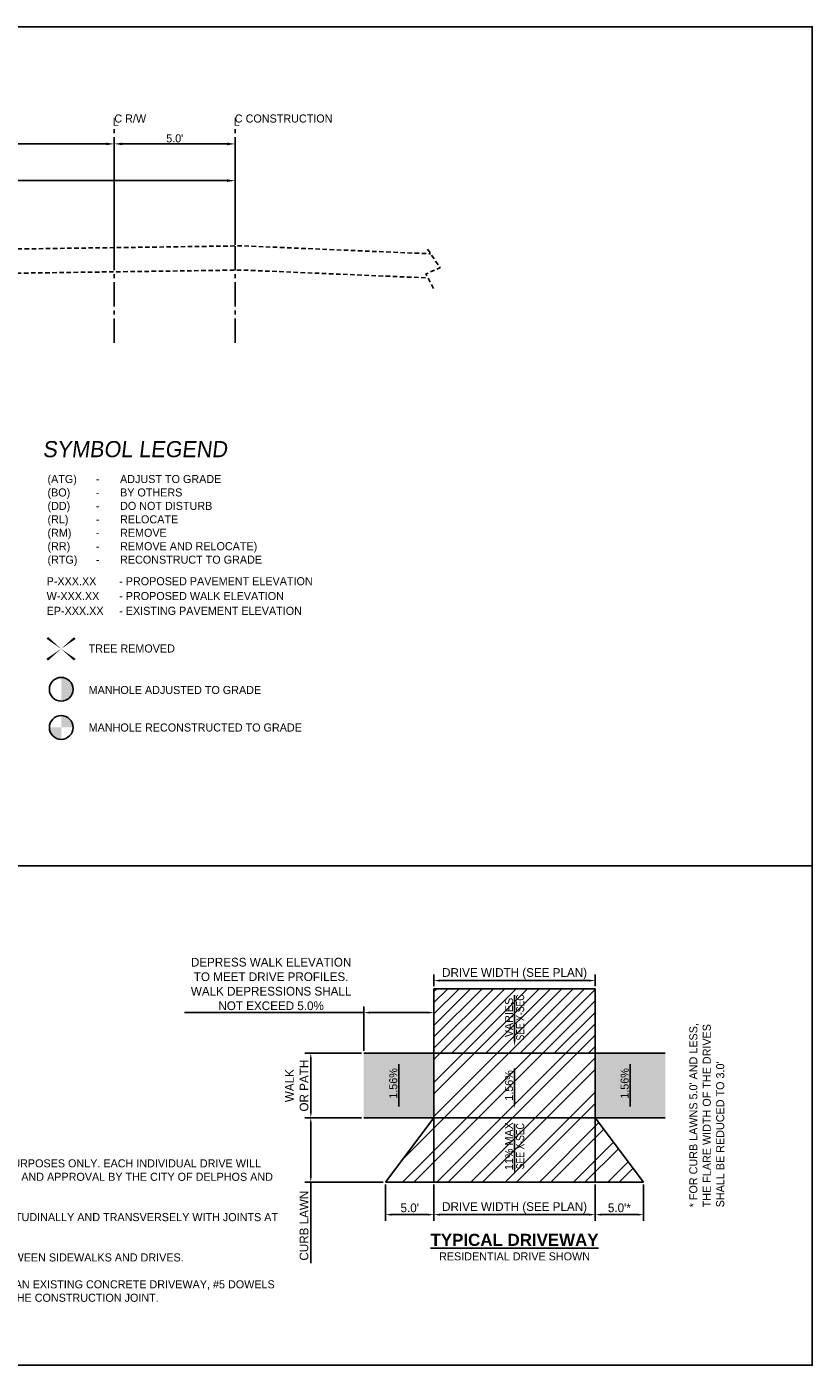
# Model space of a CAD drawing. Header units: feet. Extents: x 8 to 492, y -133 to 111.
# Tile 2 of 14: x 80 to 129, y -133 to -50. Entities that reach past the tile are written whole.
import ezdxf
from ezdxf.enums import TextEntityAlignment as Align

# ---------------------------------------------------------------- set-up
doc = ezdxf.new("R2010")
doc.units = ezdxf.units.FT
doc.header["$MEASUREMENT"] = 0
doc.linetypes.add('CENTER2', pattern=[1.125, 0.75, -0.125, 0.125, -0.125])
doc.linetypes.add('OhDOT_USTN2', pattern=[0.11, 0.069, -0.041])
for name, color, linetype in [('BORDER', 7, 'Continuous'), ('D-TITLE', 3, 'Continuous'), ('P-LABEL', 7, 'Continuous'), ('SC_Scratch1', 1, 'Continuous'), ('SC_Shading2', 255, 'Continuous'), ('TEXT-DK', 9, 'Continuous'), ('VG_P_Cells', 22, 'Continuous'), ('XS_X_Ground_Line', 180, 'OhDOT_USTN2')]:
    doc.layers.add(name, color=color, linetype=linetype)
doc.styles.add('Slanted', font='font31.shx', dxfattribs={"height": 0.1})
doc.styles.add('SOLID', font='arialbd.ttf')
doc.styles.get("Standard").update_dxf_attribs({"font": 'font31.shx'})
doc.dimstyles.new('COEC', dxfattribs={"dimscale": 13.9, "dimtxt": 0.18, "dimasz": 0.18, "dimexe": 0.18, "dimexo": 0.0625, "dimgap": 0.09, "dimtad": 1, "dimzin": 0, "dimdsep": 46, "dimtxsty": 'Standard', "dimcen": 0.09, "dimclrd": 256, "dimclre": 256, "dimclrt": 256, "dimaunit": 1, "dimadec": 4, "dimazin": 0, "dimtfac": 1, "dimtofl": 0, "dimtmove": 0, "dimatfit": 3, "dimfxl": 1, "dimtolj": 1, "dimtzin": 0, "dimlwd": -1, "dimlwe": -1, "dimarcsym": 0})

# ---------------------------------------------------------------- blocks, each defined once
blk = doc.blocks.new('*D1245')
at = {"layer": 'Defpoints', "color": 0, "transparency": 16777216}
for p in [(92.955, -57.148), (85.455, -63.58), (92.955, -63.476)]:
    blk.add_point(p, dxfattribs=at)
at = {"layer": 'TEXT-DK', "transparency": 16777216}
for p, q in [((85.455, -63.518), (85.455, -56.968)), ((85.955, -57.148), (92.455, -57.148)), ((92.955, -63.413), (92.955, -56.968))]:
    blk.add_line(p, q, dxfattribs=at)
for points in [[(85.955, -57.065), (85.955, -57.231), (85.455, -57.148)], [(92.455, -57.065), (92.455, -57.231), (92.955, -57.148)]]:
    blk.add_solid(points, dxfattribs=at)
at = {"layer": 'TEXT-DK', "transparency": 16777216, "insert": (89.205, -56.808), "char_height": 0.18, "width": 5.31735, "attachment_point": 5}
blk.add_mtext("\\A1;{\\H2.77778x;5.0'}", dxfattribs=at)
blk = doc.blocks.new('*D1249')
at = {"layer": 'Defpoints', "color": 0, "transparency": 16777216}
for p in [(92.955, -59.426), (54.705, -62.734), (92.955, -63.476)]:
    blk.add_point(p, dxfattribs=at)
at = {"layer": 'TEXT-DK', "transparency": 16777216}
for p, q in [((54.705, -62.672), (54.705, -59.246)), ((55.205, -59.426), (92.455, -59.426)), ((92.955, -63.413), (92.955, -59.246))]:
    blk.add_line(p, q, dxfattribs=at)
for points in [[(55.205, -59.343), (55.205, -59.509), (54.705, -59.426)], [(92.455, -59.343), (92.455, -59.509), (92.955, -59.426)]]:
    blk.add_solid(points, dxfattribs=at)
at = {"layer": 'TEXT-DK', "transparency": 16777216, "insert": (73.83, -59.086), "char_height": 0.18, "width": 5.31735, "attachment_point": 5}
blk.add_mtext("\\A1;{\\H2.77778x;25.5'}", dxfattribs=at)
blk = doc.blocks.new('*D1253')
at = {"layer": 'Defpoints', "color": 0, "transparency": 16777216}
for p in [(97.644, -117.535), (100.929, -117.535), (102.278, -121.535)]:
    blk.add_point(p, dxfattribs=at)
at = {"layer": 'TEXT-DK', "transparency": 16777216}
for p, q in [((100.779, -117.535), (97.269, -117.535)), ((97.644, -117.91), (97.644, -121.16)), ((102.128, -121.535), (97.269, -121.535)), ((97.644, -121.535), (97.644, -126.547))]:
    blk.add_line(p, q, dxfattribs=at)
for points in [[(97.581, -117.91), (97.706, -117.91), (97.644, -117.535)], [(97.581, -121.16), (97.706, -121.16), (97.644, -121.535)]]:
    blk.add_solid(points, dxfattribs=at)
at = {"layer": 'TEXT-DK', "transparency": 16777216, "insert": (97.224, -124.229), "char_height": 0.54, "attachment_point": 5, "rotation": 90}
blk.add_mtext('\\A1;CURB LAWN', dxfattribs=at)
blk = doc.blocks.new('*D1254')
at = {"layer": 'Defpoints', "color": 0, "transparency": 16777216}
for p in [(97.644, -113.535), (100.929, -113.535), (100.929, -117.535)]:
    blk.add_point(p, dxfattribs=at)
at = {"layer": 'TEXT-DK', "transparency": 16777216}
for p, q in [((100.779, -113.535), (97.269, -113.535)), ((97.644, -117.16), (97.644, -113.91)), ((100.779, -117.535), (97.269, -117.535))]:
    blk.add_line(p, q, dxfattribs=at)
for points in [[(97.581, -113.91), (97.706, -113.91), (97.644, -113.535)], [(97.581, -117.16), (97.706, -117.16), (97.644, -117.535)]]:
    blk.add_solid(points, dxfattribs=at)
at = {"layer": 'TEXT-DK', "transparency": 16777216, "insert": (96.774, -115.548), "char_height": 0.54, "attachment_point": 5, "rotation": 90}
blk.add_mtext('\\A1;WALK \\POR PATH', dxfattribs=at)
blk = doc.blocks.new('*D1255')
at = {"layer": 'Defpoints', "color": 0, "transparency": 16777216}
for p in [(102.278, -121.535), (105.278, -121.535), (105.278, -123.546)]:
    blk.add_point(p, dxfattribs=at)
at = {"layer": 'TEXT-DK', "transparency": 16777216}
for p, q in [((102.278, -121.685), (102.278, -123.921)), ((105.278, -121.685), (105.278, -123.921)), ((102.653, -123.546), (104.903, -123.546))]:
    blk.add_line(p, q, dxfattribs=at)
for points in [[(102.653, -123.483), (102.653, -123.608), (102.278, -123.546)], [(104.903, -123.483), (104.903, -123.608), (105.278, -123.546)]]:
    blk.add_solid(points, dxfattribs=at)
at = {"layer": 'TEXT-DK', "transparency": 16777216, "insert": (103.778, -123.126), "char_height": 0.54, "attachment_point": 5}
blk.add_mtext("\\A1;5.0'", dxfattribs=at)
blk = doc.blocks.new('*D1256')
at = {"layer": 'Defpoints', "color": 0, "transparency": 16777216}
for p in [(105.278, -121.535), (115.278, -121.535), (115.278, -123.546)]:
    blk.add_point(p, dxfattribs=at)
at = {"layer": 'TEXT-DK', "transparency": 16777216}
for p, q in [((105.278, -121.685), (105.278, -123.921)), ((115.278, -121.685), (115.278, -123.921)), ((105.653, -123.546), (114.903, -123.546))]:
    blk.add_line(p, q, dxfattribs=at)
for points in [[(105.653, -123.483), (105.653, -123.608), (105.278, -123.546)], [(114.903, -123.483), (114.903, -123.608), (115.278, -123.546)]]:
    blk.add_solid(points, dxfattribs=at)
at = {"layer": 'TEXT-DK', "transparency": 16777216, "insert": (110.278, -123.126), "char_height": 0.54, "attachment_point": 5}
blk.add_mtext('\\A1;DRIVE WIDTH (SEE PLAN)', dxfattribs=at)
blk = doc.blocks.new('*D1257')
at = {"layer": 'Defpoints', "color": 0, "transparency": 16777216}
for p in [(115.278, -121.535), (118.278, -121.535), (118.278, -123.546)]:
    blk.add_point(p, dxfattribs=at)
at = {"layer": 'TEXT-DK', "transparency": 16777216}
for p, q in [((115.278, -121.685), (115.278, -123.921)), ((118.278, -121.685), (118.278, -123.921)), ((115.653, -123.546), (117.903, -123.546))]:
    blk.add_line(p, q, dxfattribs=at)
for points in [[(115.653, -123.483), (115.653, -123.608), (115.278, -123.546)], [(117.903, -123.483), (117.903, -123.608), (118.278, -123.546)]]:
    blk.add_solid(points, dxfattribs=at)
at = {"layer": 'TEXT-DK', "transparency": 16777216, "insert": (116.778, -123.126), "char_height": 0.54, "attachment_point": 5}
blk.add_mtext("\\A1;5.0'*", dxfattribs=at)
blk = doc.blocks.new('*D1258')
at = {"layer": 'Defpoints', "color": 0, "transparency": 16777216}
for p in [(105.278, -109.535), (115.278, -109.031), (115.278, -109.535)]:
    blk.add_point(p, dxfattribs=at)
at = {"layer": 'TEXT-DK', "transparency": 16777216}
for p, q in [((105.278, -109.385), (105.278, -108.656)), ((115.278, -109.385), (115.278, -108.656)), ((105.653, -109.031), (114.903, -109.031))]:
    blk.add_line(p, q, dxfattribs=at)
for points in [[(105.653, -108.969), (105.653, -109.094), (105.278, -109.031)], [(114.903, -108.969), (114.903, -109.094), (115.278, -109.031)]]:
    blk.add_solid(points, dxfattribs=at)
at = {"layer": 'TEXT-DK', "transparency": 16777216, "insert": (110.278, -108.611), "char_height": 0.54, "attachment_point": 5}
blk.add_mtext('\\A1;DRIVE WIDTH (SEE PLAN)', dxfattribs=at)
blk = doc.blocks.new('*D1259')
at = {"layer": 'Defpoints', "color": 0, "transparency": 16777216}
for p in [(105.278, -109.535), (105.278, -111.015), (100.929, -113.535)]:
    blk.add_point(p, dxfattribs=at)
at = {"layer": 'TEXT-DK', "transparency": 16777216}
for p, q in [((105.278, -109.685), (105.278, -111.39)), ((100.929, -111.015), (89.81, -111.015)), ((100.929, -113.385), (100.929, -110.64)), ((104.903, -111.015), (101.304, -111.015))]:
    blk.add_line(p, q, dxfattribs=at)
for points in [[(101.304, -110.953), (101.304, -111.078), (100.929, -111.015)], [(104.903, -110.953), (104.903, -111.078), (105.278, -111.015)]]:
    blk.add_solid(points, dxfattribs=at)
at = {"layer": 'TEXT-DK', "transparency": 16777216, "insert": (95.182, -109.245), "char_height": 0.54, "attachment_point": 5}
blk.add_mtext('\\A1;DEPRESS WALK ELEVATION\\PTO MEET DRIVE PROFILES.\\PWALK DEPRESSIONS SHALL\\PNOT EXCEED 5.0%', dxfattribs=at)

msp = doc.modelspace()

# ---------------------------------------------------------------- hatches: boundary and pattern name
at = {"layer": 'SC_Shading2'}
h = msp.add_hatch(dxfattribs=at)
h.set_pattern_fill('ANSI31', color=256, scale=4)
h.set_pattern_definition([(45, (-1490365.35706, -656499.7911), (-0.3535533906, 0.3535533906), [])])
h.paths.add_polyline_path([(115.278, -109.535), (105.278, -109.535), (105.278, -113.535), (115.278, -113.535)])
h.paths.add_polyline_path([(110.232, -112.133), (110.232, -110.77), (109.857, -110.77), (109.857, -112.133)], flags=24)
h = msp.add_hatch(color=256, dxfattribs=at)
h.dxf.hatch_style = 1
h.paths.add_polyline_path([(105.278, -117.535), (105.278, -113.535), (100.929, -113.535), (100.929, -117.535)])
h = msp.add_hatch(dxfattribs=at)
h.set_pattern_fill('ANSI32', color=256, scale=4)
h.set_pattern_definition([(45, (-1490365.357, -656499.7911), (-1.0606601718, 1.0606601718), []), (45, (-1490364.65, -656499.7911), (-1.0606601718, 1.0606601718), [])])
h.paths.add_polyline_path([(105.278, -117.535), (102.278, -121.535), (105.278, -121.535)])
h.paths.add_polyline_path([(115.278, -117.535), (105.278, -117.535), (105.278, -121.535), (115.278, -121.535)])
h.paths.add_polyline_path([(115.278, -117.535), (115.278, -121.535), (118.278, -121.535)])
h.paths.add_polyline_path([(115.278, -113.535), (105.278, -113.535), (105.278, -117.535), (115.278, -117.535)])
h = msp.add_hatch(color=256, dxfattribs=at)
h.dxf.hatch_style = 1
h.paths.add_polyline_path([(119.627, -117.535), (119.627, -113.535), (115.278, -113.535), (115.278, -117.535)])
at = {"layer": 'TEXT-DK'}
h = msp.add_hatch(color=256, dxfattribs=at)
h.dxf.hatch_style = 1
edge = h.paths.add_edge_path()
edge.add_line((82.167, -90.232), (82.167, -91.706))
edge.add_arc((82.167, -90.969), 0.737, 270, 450)
h = msp.add_hatch(color=256, dxfattribs=at)
h.dxf.hatch_style = 1
edge = h.paths.add_edge_path()
edge.add_line((82.167, -92.599), (82.167, -93.336))
edge.add_line((82.167, -93.336), (82.904, -93.336))
edge.add_arc((82.167, -93.336), 0.737, 0, 90)
edge = h.paths.add_edge_path()
edge.add_line((82.167, -94.073), (82.167, -93.336))
edge.add_line((82.167, -93.336), (81.43, -93.336))
edge.add_arc((82.167, -93.336), 0.737, 180, 270)

# ---------------------------------------------------------------- linework, layer by layer
at = {"layer": 'BORDER', "flags": 128}
msp.add_lwpolyline([(55.391, -132.884), (55.391, -101.908), (128.738, -101.908)], dxfattribs=at)
at = {"layer": 'P-LABEL', "linetype": 'ByBlock', "lineweight": -2}
msp.add_lwpolyline([(110.278, -120.685), (110.278, -117.917)], dxfattribs=at)
at = {"layer": 'SC_Scratch1'}
msp.add_lwpolyline([(7.778, -49.884), (128.738, -49.884), (128.738, -132.884), (7.778, -132.884)], close=True, dxfattribs=at)
at = {"layer": 'TEXT-DK'}
for p, q in [((25.955, -57.148), (84.955, -57.148)), ((85.455, -61.428), (85.455, -56.968))]:
    msp.add_line(p, q, dxfattribs=at)
at = {"layer": 'TEXT-DK', "linetype": 'CENTER2', "ltscale": 2, "flags": 128}
for points in [[(85.455, -69.482), (85.455, -56.231)], [(92.955, -69.482), (92.955, -56.231)]]:
    msp.add_lwpolyline(points, dxfattribs=at)
at = {"layer": 'TEXT-DK', "flags": 128}
for points in [[(105.278, -109.535), (115.278, -109.535)], [(105.278, -109.535), (105.278, -121.535)], [(115.278, -109.535), (115.278, -121.535)], [(100.929, -113.535), (119.627, -113.535)], [(100.929, -117.535), (119.627, -117.535)], [(102.278, -121.535), (105.278, -117.535)], [(118.278, -121.535), (115.278, -117.535)], [(102.278, -121.535), (118.278, -121.535)]]:
    msp.add_lwpolyline(points, dxfattribs=at)
at = {"layer": 'TEXT-DK', "linetype": 'ByBlock', "lineweight": -2}
for points in [[(110.278, -112.704), (110.278, -109.936)], [(110.278, -116.586), (110.278, -114.484)]]:
    msp.add_lwpolyline(points, dxfattribs=at)
at = {"layer": 'TEXT-DK'}
for points in [[(103.104, -116.845), (103.104, -114.225)], [(117.453, -116.845), (117.453, -114.225)]]:
    msp.add_lwpolyline(points, dxfattribs=at)
for centre in [(82.167, -90.969), (82.167, -93.336)]:
    msp.add_circle(centre, 0.737, dxfattribs=at)
for points in [[(84.955, -57.065), (84.955, -57.231), (85.455, -57.148)], [(110.341, -112.704), (110.278, -113.079), (110.216, -112.704)], [(103.166, -116.47), (103.104, -116.845), (103.041, -116.47)], [(110.341, -116.586), (110.278, -116.961), (110.216, -116.586)], [(117.515, -116.47), (117.453, -116.845), (117.39, -116.47)], [(110.341, -120.685), (110.278, -121.06), (110.216, -120.685)]]:
    msp.add_solid(points, dxfattribs=at)
at = {"layer": 'VG_P_Cells', "flags": 128}
for points in [[(83.01, -87.79, 0.15, 0, 0), (82.158, -88.46, 0, 0.15, 0), (81.295, -89.133, 0, 0.15, 0)], [(83.008, -89.132, 0.15, 0, 0), (82.158, -88.46, 0, 0.15, 0), (81.302, -87.779, 0, 0, 0)]]:
    msp.add_lwpolyline(points, format="xyseb", dxfattribs=at)
at = {"layer": 'XS_X_Ground_Line', "ltscale": 4, "flags": 128}
for points in [[(15.823, -61.876), (26.392, -62.079), (37.119, -62.66), (51.481, -62.918), (63.628, -63.739), (64.455, -63.752), (64.455, -63.872), (93.401, -63.47), (105.073, -63.963)], [(105.25, -66.111), (104.782, -65.215), (105.663, -64.825), (104.798, -63.562)], [(64.455, -65.372), (93.38, -64.97), (104.909, -65.458)]]:
    msp.add_lwpolyline(points, dxfattribs=at)

# ---------------------------------------------------------------- texts
at = {"layer": 'D-TITLE', "style": 'Slanted', "oblique": 7}
msp.add_text('SYMBOL LEGEND', height=1, rotation=360, dxfattribs=at).set_placement((81.012, -76.576))
at = {"layer": 'TEXT-DK'}
for s, p in [('VARIES', (109.931, -111.32)), ('1.56%%%', (102.754, -115.41)), ('1.56%%%', (117.103, -115.41)), ('1.56%%%', (109.931, -115.535)), ('11%%% MAX', (109.931, -119.301))]:
    msp.add_text(s, height=0.5, rotation=90, dxfattribs=at).set_placement(p, align=Align.MIDDLE_CENTER)
at = {"layer": 'TEXT-DK', "width": 0.8}
for p in [(110.625, -111.32), (110.625, -119.301)]:
    msp.add_text('SEE X-SEC', height=0.5, rotation=90, dxfattribs=at).set_placement(p, align=Align.MIDDLE_CENTER)
at = {"layer": 'TEXT-DK', "char_height": 0.5, "attachment_point": 5, "style": 'Slanted'}
for s, insert in [('\\A1;L', (85.553, -55.774)), ('\\A1;C R/W', (86.446, -55.577)), ('\\A1;L', (93.053, -55.774)), ('\\A1;C CONSTRUCTION', (95.959, -55.577))]:
    msp.add_mtext(s, dxfattribs=dict(at, insert=insert))
at = {"layer": 'TEXT-DK', "char_height": 0.5, "attachment_point": 1, "style": 'Slanted'}
for s, insert, width in [('\\pxt6,9;(ATG)^I-^IADJUST TO GRADE\\P(BO)^I-^IBY OTHERS\\P(DD)^I-^IDO NOT DISTURB\\P(RL)^I-^IRELOCATE\\P(RM)^I-^IREMOVE\\P(RR)^I-^IREMOVE AND RELOCATE)\\P(RTG)^I-^IRECONSTRUCT TO GRADE\\P^I', (81.314, -77.678), 31.87117), ('{\\H1.3x;NOTES:\\P\\P\\H0.76923x;1. THIS STANDARD LAYOUT IS FOR GUIDELINE PURPOSES ONLY. EACH INDIVIDUAL DRIVE WILL NEED TO BE LAID OUT IN THE FIELD FOR REVIEW AND APPROVAL BY THE CITY OF DELPHOS AND PROJECT ENGINEER PRIOR TO POURING. \\P\\P2. MAXIMUM JOINT SPACING SHALL BE 10\' LONGITUDINALLY AND TRANSVERSELY WITH JOINTS AT TAPERS. \\P\\P3. EXPANSION MATERIAL SHALL BE PLACED BETWEEN SIDEWALKS AND DRIVES. \\P\\P4. WHERE PROPOSED CONCRETE DRIVE ABUTS AN EXISTING CONCRETE DRIVEWAY, #5 DOWELS SHOULD BE INSTALLED 18" ON CENTER ALONG THE CONSTRUCTION JOINT. }', (63.306, -117.948), 33.03809)]:
    msp.add_mtext(s, dxfattribs=dict(at, insert=insert, width=width))
at = {"layer": 'TEXT-DK', "insert": (81.26, -84.017), "char_height": 0.5, "width": 19.43694, "attachment_point": 1, "line_spacing_factor": 1.101139, "style": 'Slanted'}
msp.add_mtext('\\pxt9;P-XXX.XX ^I- PROPOSED PAVEMENT ELEVATION\\PW-XXX.XX^I- PROPOSED WALK ELEVATION\\PEP-XXX.XX^I- EXISTING PAVEMENT ELEVATION', dxfattribs=at)
at = {"layer": 'TEXT-DK', "char_height": 0.5, "attachment_point": 1, "line_spacing_factor": 1.101139, "style": 'Slanted'}
for s, width, insert in [('TREE REMOVED', 13.5491, (83.866, -88.187)), ('MANHOLE ADJUSTED TO GRADE', 13.5491, (83.866, -90.761)), ('MANHOLE RECONSTRUCTED TO GRADE', 15.40009, (83.866, -93.087))]:
    msp.add_mtext_dynamic_manual_height_columns(s, width=width, gutter_width=42, heights=[0], dxfattribs=dict(at, insert=insert))
at = {"layer": 'TEXT-DK', "insert": (121.114, -123.092), "char_height": 0.5, "attachment_point": 1, "rotation": 90}
msp.add_mtext_dynamic_manual_height_columns("* FOR CURB LAWNS 5.0' AND LESS, \\PTHE FLARE WIDTH OF THE DRIVES\\PSHALL BE REDUCED TO 3.0'", width=26.18336, gutter_width=12.5, heights=[12.758], dxfattribs=at)
at = {"layer": 'TEXT-DK', "insert": (110.278, -125.115), "char_height": 0.75, "attachment_point": 5, "style": 'SOLID'}
msp.add_mtext_dynamic_manual_height_columns('{\\LTYPICAL DRIVEWAY}', width=17.78027, gutter_width=12.5, heights=[0], dxfattribs=at)
at = {"layer": 'TEXT-DK', "insert": (110.278, -126.137), "char_height": 0.5, "attachment_point": 5}
msp.add_mtext_dynamic_manual_height_columns('RESIDENTIAL DRIVE SHOWN', width=24.05952, gutter_width=10, heights=[0], dxfattribs=at)

# ---------------------------------------------------------------- dimensions: what is measured, and where the dimension line sits
at = {"layer": 'TEXT-DK'}
for base, p1, p2, text, override, picture, middle in [((92.955, -57.148), (85.455, -63.58), (92.955, -63.476), "{\\H2.77778x;5.0'}", {"dimscale": 1, "dimtxt": 0.18, "dimasz": 0.5}, '*D1245', (89.205, -56.808)), ((92.955, -59.426), (54.705, -62.734), (92.955, -63.476), "{\\H2.77778x;25.5'}", {"dimscale": 1, "dimtxt": 0.18, "dimasz": 0.5}, '*D1249', (73.83, -59.086)), ((115.278, -109.031), (105.278, -109.535), (115.278, -109.535), 'DRIVE WIDTH (SEE PLAN)', {"dimscale": 3, "dimtxt": 0.18, "dimasz": 0.125, "dimexe": 0.125, "dimexo": 0.05, "dimgap": 0.05}, '*D1258', (110.278, -108.611)), ((105.278, -123.546), (102.278, -121.535), (105.278, -121.535), "5.0'", {"dimscale": 3, "dimtxt": 0.18, "dimasz": 0.125, "dimexe": 0.125, "dimexo": 0.05, "dimgap": 0.05}, '*D1255', (103.778, -123.126)), ((115.278, -123.546), (105.278, -121.535), (115.278, -121.535), 'DRIVE WIDTH (SEE PLAN)', {"dimscale": 3, "dimtxt": 0.18, "dimasz": 0.125, "dimexe": 0.125, "dimexo": 0.05, "dimgap": 0.05}, '*D1256', (110.278, -123.126)), ((118.278, -123.546), (115.278, -121.535), (118.278, -121.535), "5.0'*", {"dimscale": 3, "dimtxt": 0.18, "dimasz": 0.125, "dimexe": 0.125, "dimexo": 0.05, "dimgap": 0.05}, '*D1257', (116.778, -123.126))]:
    dim = msp.add_linear_dim(base=base, p1=p1, p2=p2, text=text, dimstyle='COEC', override=override, dxfattribs=at)
    dim.commit()
    dim.dimension.update_dxf_attribs({"geometry": picture, "text_midpoint": middle})
dim = msp.add_linear_dim(base=(105.278, -111.015), p1=(100.929, -113.535), p2=(105.278, -109.535), text='DEPRESS WALK ELEVATION\\PTO MEET DRIVE PROFILES.\\PWALK DEPRESSIONS SHALL\\PNOT EXCEED 5.0%', dimstyle='COEC', override={"dimscale": 3, "dimtxt": 0.18, "dimasz": 0.125, "dimexe": 0.125, "dimexo": 0.05, "dimgap": 0.05}, dxfattribs=at)
dim.commit()
dim.dimension.update_dxf_attribs({"geometry": '*D1259', "text_midpoint": (95.182, -111.015), "dimtype": 160})
for base, p1, p2, text, picture, middle in [((97.644, -113.535), (100.929, -117.535), (100.929, -113.535), 'WALK \\POR PATH', '*D1254', (97.644, -115.548)), ((97.644, -117.535), (102.278, -121.535), (100.929, -117.535), 'CURB LAWN', '*D1253', (97.644, -124.229))]:
    dim = msp.add_linear_dim(base=base, p1=p1, p2=p2, angle=90, text=text, dimstyle='COEC', override={"dimscale": 3, "dimasz": 0.125, "dimexe": 0.125, "dimexo": 0.05, "dimgap": 0.05}, dxfattribs=at)
    dim.commit()
    dim.dimension.update_dxf_attribs({"geometry": picture, "text_midpoint": middle, "dimtype": 160})

doc.saveas('drawing.dxf')
